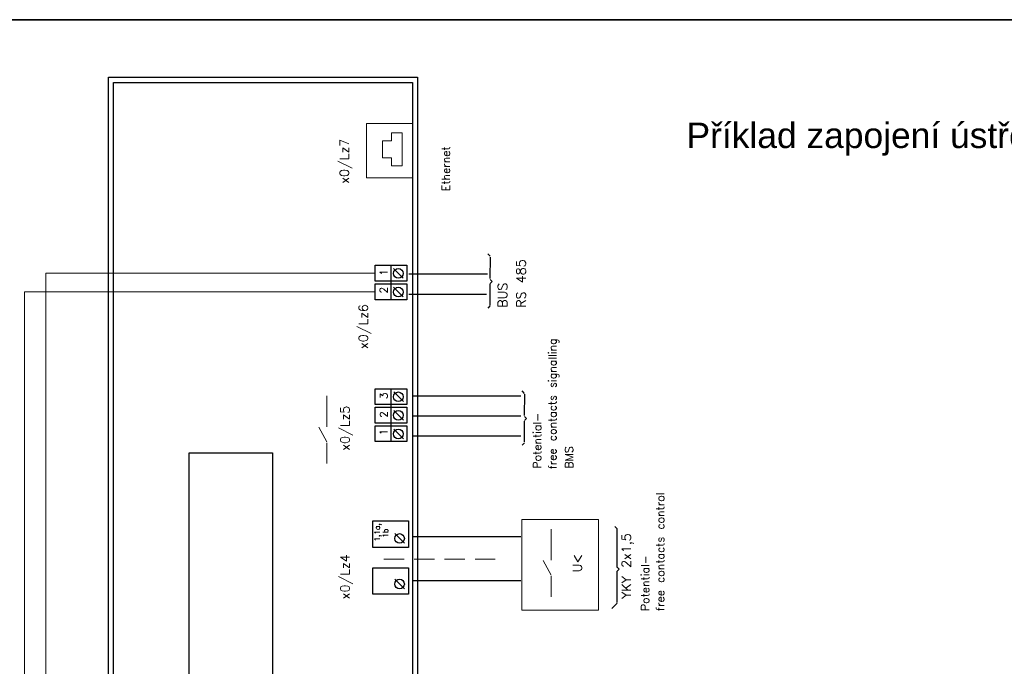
# Model space of a CAD drawing. Extents: x -74 to 2493, y 2827 to 3927.
# Tile 12 of 13: x 1201 to 1444, y 3563 to 3723. Entities that reach past the tile are written whole.
import ezdxf

# ---------------------------------------------------------------- set-up
doc = ezdxf.new("R2010")
doc.units = 0
doc.header["$MEASUREMENT"] = 0
doc.linetypes.add('DASHED2', pattern=[0.375, 0.25, -0.125])
doc.layers.get('0').update_dxf_attribs({"linetype": 'CONTINUOUS'})
doc.layers.add('__Bílá', color=7, linetype='CONTINUOUS')
doc.layers.add('MP2000N', color=7, linetype='CONTINUOUS', plot=False)
doc.styles.add('Arial', font='arial.ttf')
doc.styles.get("Standard").update_dxf_attribs({"font": 'txt.shx'})

msp = doc.modelspace()

# ---------------------------------------------------------------- linework, layer by layer
for p, q in [((1316.65, 3664.18), (1316.05, 3664.78)), ((1292.2, 3653.48), (1292.2, 3661.99)), ((1316.65, 3658.72), (1316.73, 3663.96)), ((1292.83, 3661.15), (1295.22, 3658.76)), ((1296.57, 3659.83), (1315.99, 3659.83)), ((1317.16, 3657.97), (1316.65, 3658.48)), ((1316.65, 3657.47), (1317.16, 3657.97)), ((1316.65, 3652.21), (1316.65, 3657.34)), ((1292.83, 3656.55), (1295.22, 3654.16)), ((1296.57, 3654.85), (1315.74, 3654.85)), ((1316.65, 3651.99), (1316.05, 3651.39)), ((1292.18, 3623.02), (1292.18, 3631.53)), ((1292.86, 3630.73), (1295.24, 3628.34)), ((1325.14, 3630.37), (1324.54, 3630.98)), ((1325.14, 3624.91), (1325.21, 3630.16)), ((1297.66, 3629.75), (1324.18, 3629.75)), ((1292.18, 3618.46), (1292.18, 3626.97)), ((1292.86, 3626.16), (1295.24, 3623.78)), ((1297.66, 3624.85), (1324.18, 3624.85)), ((1325.65, 3624.17), (1325.14, 3624.68)), ((1325.14, 3623.66), (1325.65, 3624.17)), ((1325.14, 3618.41), (1325.14, 3623.54)), ((1292.86, 3621.56), (1295.24, 3619.18)), ((1297.66, 3619.87), (1324.18, 3619.87)), ((1325.14, 3618.18), (1324.54, 3617.58)), ((1293.15, 3595.8), (1295.53, 3593.41)), ((1348.49, 3587), (1347.98, 3587.51)), ((1347.98, 3586.49), (1348.49, 3587)), ((1347.98, 3578.82), (1347.98, 3586.51)), ((1293.15, 3584.56), (1295.53, 3582.18)), ((1297.66, 3584.24), (1324.18, 3584.24)), ((1347.96, 3578.66), (1346.64, 3577.34))]:
    msp.add_line(p, q)
at = {"lineweight": 0}
for p, q in [((1276.34, 3622.15), (1276.34, 3629.74)), ((1274.34, 3622.06), (1276.33, 3618.4)), ((1276.34, 3613.06), (1276.34, 3618.15)), ((1331.73, 3589.26), (1331.73, 3596.85)), ((1329.73, 3589.18), (1331.72, 3585.51)), ((1331.73, 3580.17), (1331.73, 3585.26))]:
    msp.add_line(p, q, dxfattribs=at)
at = {"ltscale": 10}
for p, q in [((1347.98, 3596.94), (1347.38, 3597.54)), ((1347.98, 3587.44), (1347.98, 3597.02)), ((1297.66, 3595.05), (1324.18, 3595.05))]:
    msp.add_line(p, q, dxfattribs=at)
at = {"linetype": 'DASHED2', "lineweight": 0, "ltscale": 20}
msp.add_line((1290.41, 3589.5), (1320.21, 3589.5), dxfattribs=at)
at = {"color": 10, "linetype": 'Continuous'}
for points in [[(1222.45, 3384.44), (1222.45, 3708.3), (1298.75, 3708.3), (1298.75, 3384.44)], [(1223.71, 3385.7), (1223.71, 3707.04), (1297.49, 3707.04), (1297.49, 3385.7)]]:
    msp.add_lwpolyline(points, close=True, dxfattribs=at)
at = {"lineweight": 0}
for points in [[(1286.13, 3683.48), (1286.13, 3696.89), (1297.49, 3696.89), (1297.49, 3683.48)], [(1294.92, 3686.48), (1292.29, 3686.48), (1292.29, 3688.44), (1290.05, 3688.44), (1290.05, 3692.64), (1292.29, 3692.64), (1292.29, 3694.6), (1294.92, 3694.6)], [(1324.48, 3576.93), (1324.48, 3599.28), (1343.42, 3599.28), (1343.42, 3576.93)]]:
    msp.add_lwpolyline(points, close=True, dxfattribs=at)
for points in [[(1288.24, 3661.94), (1296.1, 3661.94), (1296.1, 3658.01), (1288.24, 3658.01)], [(1288.24, 3657.37), (1296.1, 3657.37), (1296.1, 3653.44), (1288.24, 3653.44)], [(1288.26, 3631.52), (1296.12, 3631.52), (1296.12, 3627.59), (1288.26, 3627.59)], [(1288.26, 3626.96), (1296.12, 3626.96), (1296.12, 3623.03), (1288.26, 3623.03)], [(1288.26, 3622.39), (1296.12, 3622.39), (1296.12, 3618.46), (1288.26, 3618.46)], [(1242.33, 3446.87), (1242.33, 3615.68), (1262.97, 3615.68), (1262.97, 3446.87)], [(1287.71, 3592.4), (1287.71, 3598.91), (1296.53, 3598.91), (1296.53, 3592.4)], [(1287.71, 3580.84), (1287.71, 3587.35), (1296.53, 3587.35), (1296.53, 3580.84)]]:
    msp.add_lwpolyline(points, close=True)
at = {"color": 3, "lineweight": 0}
for points in [[(1288.24, 3659.98), (1207.01, 3659.98)], [(1207.01, 3323.55), (1207.01, 3659.98)], [(1288.24, 3655.41), (1201.74, 3655.41)], [(1201.74, 3318.97), (1201.74, 3655.41)]]:
    msp.add_lwpolyline(points, dxfattribs=at)
for centre in [(1293.98, 3659.94), (1293.98, 3655.34), (1294, 3629.52), (1294, 3624.96), (1294, 3620.36), (1294.29, 3594.59), (1294.29, 3583.35)]:
    msp.add_circle(centre, 1.19)
at = {"layer": 'MP2000N', "color": 6, "linetype": 'Continuous'}
msp.add_line((1577.27, 3722.5), (1077.27, 3722.5), dxfattribs=at)
msp.add_line((1577.27, 3722.5), (1077.27, 3722.5), dxfattribs=at)
msp.add_lwpolyline([(1077.27, 3722.5), (1577.27, 3722.5), (1577.27, 3035), (1077.27, 3035)], close=True, dxfattribs=at)
at = {"layer": 'MP2000N', "color": 6}
msp.add_lwpolyline([(1077.27, 3722.5), (1577.27, 3722.5), (1577.27, 3035), (1077.27, 3035)], close=True, dxfattribs=at)
msp.add_lwpolyline([(1077.27, 3722.5), (1577.27, 3722.5), (1577.27, 3035), (1077.27, 3035)], close=True, dxfattribs=at)

# ---------------------------------------------------------------- texts
for s, height, p in [('x0/Lz7', 2.283, (1281.8, 3682.07)), ('Ethernet', 1.98, (1306.71, 3680.21)), ('1', 1.87, (1291.32, 3659.37)), ('RS 485', 2.286, (1325.42, 3651.47)), ('BUS', 2.286, (1320.86, 3651.47)), ('2', 1.87, (1291.28, 3655.01)), ('x0/Lz6', 2.283, (1286.49, 3641.31)), ('free contacts signalling', 1.98, (1332.99, 3611.63)), ('3', 1.87, (1291.34, 3628.95)), ('x0/Lz5', 2.283, (1281.96, 3616.25)), ('2', 1.87, (1291.34, 3624.38)), ('Potential-', 1.98, (1329.23, 3611.81)), ('1', 1.87, (1291.3, 3620.03)), ('BMS', 1.98, (1337.1, 3611.81)), ('free contacts control', 1.98, (1359.6, 3576.68)), ('1,1a,', 1.317, (1289.42, 3593.84)), ('1b', 1.317, (1291.47, 3594.79)), ('YKY 2x1,5', 2.286, (1351.4, 3579.71)), ('x0/Lz4', 2.283, (1281.96, 3579.6)), ('U<', 2.286, (1339.3, 3586.24)), ('Potential-', 1.98, (1355.88, 3576.68))]:
    msp.add_text(s, height=height, rotation=90).set_placement(p)
at = {"layer": '__Bílá', "style": 'Arial'}
msp.add_text('Příklad zapojení ústředny nouzového osvětlení', height=6.25, dxfattribs=at).set_placement((1365.11, 3690.86))

doc.saveas('drawing.dxf')
